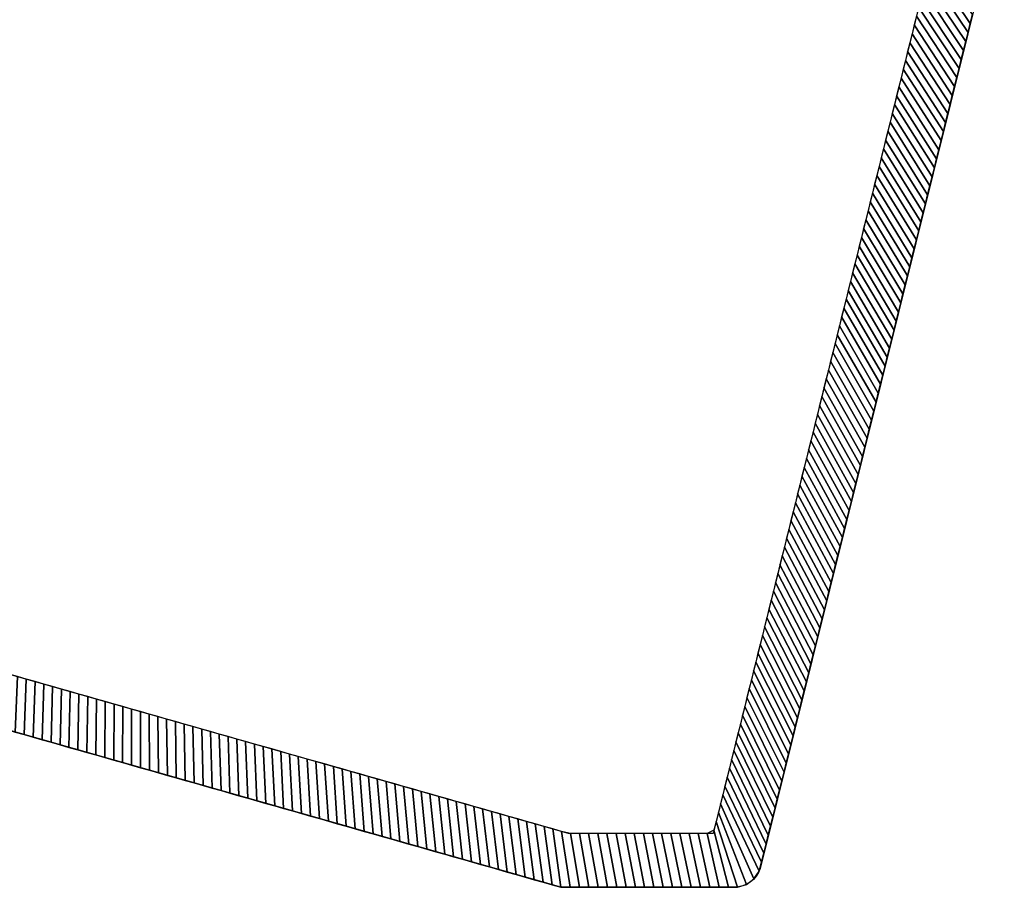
# Model space of a CAD drawing. Extents: x -10.1 to 12.5, y -12 to 12.1.
# Tile 5 of 12: x 8.2 to 12.5, y -12 to -8.2. Entities that reach past the tile are written whole.
import ezdxf

# ---------------------------------------------------------------- set-up
doc = ezdxf.new("R2010")
doc.units = 0
doc.header["$MEASUREMENT"] = 0
doc.layers.get('0').update_dxf_attribs({"linetype": 'CONTINUOUS'})

msp = doc.modelspace()

# ---------------------------------------------------------------- linework, layer by layer
for points, elevation in [([(-10.1297, -5.9068), (-10.1297, 6.0788, -0.376322), (-9.9241, 6.3133), (10.531, 12.1372), (11.2894, 12.1372, -0.32213), (11.4015, 12.0566), (12.4626, 7.79, -0.164351), (12.4624, 7.7142, 0.129248), (12.4625, -7.5414, -0.162918), (12.4626, -7.6172), (11.4021, -11.8829, -0.326191), (11.2894, -11.9652), (10.531, -11.9652), (-9.9241, -6.142, -0.376322), (-10.1297, -5.9076)], -13.2806), ([(-10.1297, -5.9068), (-10.1297, 6.0788, -0.376322), (-9.9241, 6.3133), (10.531, 12.1372), (11.2894, 12.1372, -0.32213), (11.4015, 12.0566), (12.4626, 7.79, -0.164351), (12.4624, 7.7142, 0.129248), (12.4625, -7.5414, -0.162918), (12.4626, -7.6172), (11.4021, -11.8829, -0.326191), (11.2894, -11.9652), (10.531, -11.9652), (-9.9241, -6.142, -0.376322), (-10.1297, -5.9076)], -13.2806), ([(-9.8935, -5.9068), (-9.8935, 6.0788, -0.376322), (-9.8933, 6.0791, 0.036591), (-9.8594, 6.0861), (10.564, 11.901), (11.1968, 11.901), (12.2284, 7.7529, 0.128876), (12.2284, -7.58), (11.1969, -11.729), (10.564, -11.729), (-9.8595, -5.9148, 0.036582), (-9.8933, -5.9078, -0.376322), (-9.8935, -5.9076)], -13.5168)]:
    msp.add_lwpolyline(points, format="xyb", dxfattribs=dict(elevation=elevation))
at = {"extrusion": (0, 0, -1)}
for points, elevation in [([(10.1297, -5.9068), (10.1297, 6.0788, 0.376322), (9.9241, 6.3133), (-10.531, 12.1372), (-11.2894, 12.1372, 0.32213), (-11.4015, 12.0566), (-12.4626, 7.79, 0.164351), (-12.4624, 7.7142, -0.129248), (-12.4625, -7.5414, 0.162918), (-12.4626, -7.6172), (-11.4021, -11.8829, 0.326191), (-11.2894, -11.9652), (-10.531, -11.9652), (9.9241, -6.142, 0.376322), (10.1297, -5.9076)], -11.4438), ([(9.8935, -5.9068), (9.8935, 6.0788, 0.376322), (9.8933, 6.0791, -0.036591), (9.8594, 6.0861), (-10.564, 11.901), (-11.1968, 11.901), (-12.2284, 7.7529, -0.128876), (-12.2284, -7.58), (-11.1969, -11.729), (-10.564, -11.729), (9.8595, -5.9148, -0.036582), (9.8933, -5.9078, 0.376322), (9.8935, -5.9076)], -11.68)]:
    msp.add_lwpolyline(points, format="xyb", dxfattribs=dict(at, elevation=elevation))

# ---------------------------------------------------------------- meshes
mesh = msp.add_polymesh((2, 9))
for k, corner in enumerate([(12.1539, -7.8798, -13.5168), (12.1443, -7.9185, -13.5168), (12.1346, -7.9573, -13.5168), (12.125, -7.996, -13.5168), (12.1154, -8.0348, -13.5168), (12.1057, -8.0735, -13.5168), (12.0961, -8.1123, -13.5168), (12.0865, -8.151, -13.5168), (12.0768, -8.1897, -13.5168), (12.3318, -8.1432, -13.2806), (12.322, -8.1827, -13.2806), (12.3122, -8.2222, -13.2806), (12.3023, -8.2617, -13.2806), (12.2925, -8.3012, -13.2806), (12.2827, -8.3407, -13.2806), (12.2729, -8.3802, -13.2806), (12.2631, -8.4197, -13.2806), (12.2532, -8.4591, -13.2806)]):
    mesh.set_mesh_vertex(divmod(k, 9), corner)
mesh = msp.add_polymesh((2, 9))
for k, corner in enumerate([(12.1539, -7.8798, 11.68), (12.1443, -7.9185, 11.68), (12.1346, -7.9573, 11.68), (12.125, -7.996, 11.68), (12.1154, -8.0348, 11.68), (12.1057, -8.0735, 11.68), (12.0961, -8.1123, 11.68), (12.0865, -8.151, 11.68), (12.0768, -8.1897, 11.68), (12.3318, -8.1432, 11.4438), (12.322, -8.1827, 11.4438), (12.3122, -8.2222, 11.4438), (12.3023, -8.2617, 11.4438), (12.2925, -8.3012, 11.4438), (12.2827, -8.3407, 11.4438), (12.2729, -8.3802, 11.4438), (12.2631, -8.4197, 11.4438), (12.2532, -8.4591, 11.4438)]):
    mesh.set_mesh_vertex(divmod(k, 9), corner)
mesh = msp.add_polymesh((2, 9))
for k, corner in enumerate([(12.0768, -8.1897, -13.5168), (12.0672, -8.2285, -13.5168), (12.0576, -8.2672, -13.5168), (12.0479, -8.306, -13.5168), (12.0383, -8.3447, -13.5168), (12.0287, -8.3835, -13.5168), (12.019, -8.4222, -13.5168), (12.0094, -8.4609, -13.5168), (11.9998, -8.4997, -13.5168), (12.2532, -8.4591, -13.2806), (12.2434, -8.4986, -13.2806), (12.2336, -8.5381, -13.2806), (12.2238, -8.5776, -13.2806), (12.214, -8.6171, -13.2806), (12.2042, -8.6566, -13.2806), (12.1943, -8.6961, -13.2806), (12.1845, -8.7356, -13.2806), (12.1747, -8.7751, -13.2806)]):
    mesh.set_mesh_vertex(divmod(k, 9), corner)
mesh = msp.add_polymesh((2, 9))
for k, corner in enumerate([(12.0768, -8.1897, 11.68), (12.0672, -8.2285, 11.68), (12.0576, -8.2672, 11.68), (12.0479, -8.306, 11.68), (12.0383, -8.3447, 11.68), (12.0287, -8.3835, 11.68), (12.019, -8.4222, 11.68), (12.0094, -8.4609, 11.68), (11.9998, -8.4997, 11.68), (12.2532, -8.4591, 11.4438), (12.2434, -8.4986, 11.4438), (12.2336, -8.5381, 11.4438), (12.2238, -8.5776, 11.4438), (12.214, -8.6171, 11.4438), (12.2042, -8.6566, 11.4438), (12.1943, -8.6961, 11.4438), (12.1845, -8.7356, 11.4438), (12.1747, -8.7751, 11.4438)]):
    mesh.set_mesh_vertex(divmod(k, 9), corner)
mesh = msp.add_polymesh((2, 9))
for k, corner in enumerate([(11.9998, -8.4997, -13.5168), (11.9901, -8.5384, -13.5168), (11.9805, -8.5772, -13.5168), (11.9709, -8.6159, -13.5168), (11.9613, -8.6547, -13.5168), (11.9516, -8.6934, -13.5168), (11.942, -8.7321, -13.5168), (11.9324, -8.7709, -13.5168), (11.9227, -8.8096, -13.5168), (12.1747, -8.7751, -13.2806), (12.1649, -8.8146, -13.2806), (12.1551, -8.8541, -13.2806), (12.1452, -8.8936, -13.2806), (12.1354, -8.933, -13.2806), (12.1256, -8.9725, -13.2806), (12.1158, -9.012, -13.2806), (12.106, -9.0515, -13.2806), (12.0962, -9.091, -13.2806)]):
    mesh.set_mesh_vertex(divmod(k, 9), corner)
mesh = msp.add_polymesh((2, 9))
for k, corner in enumerate([(11.9998, -8.4997, 11.68), (11.9901, -8.5384, 11.68), (11.9805, -8.5772, 11.68), (11.9709, -8.6159, 11.68), (11.9613, -8.6547, 11.68), (11.9516, -8.6934, 11.68), (11.942, -8.7321, 11.68), (11.9324, -8.7709, 11.68), (11.9227, -8.8096, 11.68), (12.1747, -8.7751, 11.4438), (12.1649, -8.8146, 11.4438), (12.1551, -8.8541, 11.4438), (12.1452, -8.8936, 11.4438), (12.1354, -8.933, 11.4438), (12.1256, -8.9725, 11.4438), (12.1158, -9.012, 11.4438), (12.106, -9.0515, 11.4438), (12.0962, -9.091, 11.4438)]):
    mesh.set_mesh_vertex(divmod(k, 9), corner)
mesh = msp.add_polymesh((2, 9))
for k, corner in enumerate([(11.9227, -8.8096, -13.5168), (11.9131, -8.8484, -13.5168), (11.9035, -8.8871, -13.5168), (11.8938, -8.9258, -13.5168), (11.8842, -8.9646, -13.5168), (11.8746, -9.0033, -13.5168), (11.8649, -9.0421, -13.5168), (11.8553, -9.0808, -13.5168), (11.8457, -9.1196, -13.5168), (12.0962, -9.091, -13.2806), (12.0863, -9.1305, -13.2806), (12.0765, -9.17, -13.2806), (12.0667, -9.2095, -13.2806), (12.0569, -9.249, -13.2806), (12.0471, -9.2885, -13.2806), (12.0372, -9.328, -13.2806), (12.0274, -9.3675, -13.2806), (12.0176, -9.4069, -13.2806)]):
    mesh.set_mesh_vertex(divmod(k, 9), corner)
mesh = msp.add_polymesh((2, 9))
for k, corner in enumerate([(11.9227, -8.8096, 11.68), (11.9131, -8.8484, 11.68), (11.9035, -8.8871, 11.68), (11.8938, -8.9258, 11.68), (11.8842, -8.9646, 11.68), (11.8746, -9.0033, 11.68), (11.8649, -9.0421, 11.68), (11.8553, -9.0808, 11.68), (11.8457, -9.1196, 11.68), (12.0962, -9.091, 11.4438), (12.0863, -9.1305, 11.4438), (12.0765, -9.17, 11.4438), (12.0667, -9.2095, 11.4438), (12.0569, -9.249, 11.4438), (12.0471, -9.2885, 11.4438), (12.0372, -9.328, 11.4438), (12.0274, -9.3675, 11.4438), (12.0176, -9.4069, 11.4438)]):
    mesh.set_mesh_vertex(divmod(k, 9), corner)
mesh = msp.add_polymesh((2, 9))
for k, corner in enumerate([(11.8457, -9.1196, -13.5168), (11.836, -9.1583, -13.5168), (11.8264, -9.197, -13.5168), (11.8168, -9.2358, -13.5168), (11.8071, -9.2745, -13.5168), (11.7975, -9.3133, -13.5168), (11.7879, -9.352, -13.5168), (11.7782, -9.3908, -13.5168), (11.7686, -9.4295, -13.5168), (12.0176, -9.4069, -13.2806), (12.0078, -9.4464, -13.2806), (11.998, -9.4859, -13.2806), (11.9882, -9.5254, -13.2806), (11.9783, -9.5649, -13.2806), (11.9685, -9.6044, -13.2806), (11.9587, -9.6439, -13.2806), (11.9489, -9.6834, -13.2806), (11.9391, -9.7229, -13.2806)]):
    mesh.set_mesh_vertex(divmod(k, 9), corner)
mesh = msp.add_polymesh((2, 9))
for k, corner in enumerate([(11.8457, -9.1196, 11.68), (11.836, -9.1583, 11.68), (11.8264, -9.197, 11.68), (11.8168, -9.2358, 11.68), (11.8071, -9.2745, 11.68), (11.7975, -9.3133, 11.68), (11.7879, -9.352, 11.68), (11.7782, -9.3908, 11.68), (11.7686, -9.4295, 11.68), (12.0176, -9.4069, 11.4438), (12.0078, -9.4464, 11.4438), (11.998, -9.4859, 11.4438), (11.9882, -9.5254, 11.4438), (11.9783, -9.5649, 11.4438), (11.9685, -9.6044, 11.4438), (11.9587, -9.6439, 11.4438), (11.9489, -9.6834, 11.4438), (11.9391, -9.7229, 11.4438)]):
    mesh.set_mesh_vertex(divmod(k, 9), corner)
mesh = msp.add_polymesh((2, 9))
for k, corner in enumerate([(11.7686, -9.4295, -13.5168), (11.759, -9.4682, -13.5168), (11.7494, -9.507, -13.5168), (11.7397, -9.5457, -13.5168), (11.7301, -9.5845, -13.5168), (11.7205, -9.6232, -13.5168), (11.7108, -9.6619, -13.5168), (11.7012, -9.7007, -13.5168), (11.6916, -9.7394, -13.5168), (11.9391, -9.7229, -13.2806), (11.9292, -9.7624, -13.2806), (11.9194, -9.8019, -13.2806), (11.9096, -9.8414, -13.2806), (11.8998, -9.8808, -13.2806), (11.89, -9.9203, -13.2806), (11.8802, -9.9598, -13.2806), (11.8703, -9.9993, -13.2806), (11.8605, -10.0388, -13.2806)]):
    mesh.set_mesh_vertex(divmod(k, 9), corner)
mesh = msp.add_polymesh((2, 9))
for k, corner in enumerate([(11.7686, -9.4295, 11.68), (11.759, -9.4682, 11.68), (11.7494, -9.507, 11.68), (11.7397, -9.5457, 11.68), (11.7301, -9.5845, 11.68), (11.7205, -9.6232, 11.68), (11.7108, -9.6619, 11.68), (11.7012, -9.7007, 11.68), (11.6916, -9.7394, 11.68), (11.9391, -9.7229, 11.4438), (11.9292, -9.7624, 11.4438), (11.9194, -9.8019, 11.4438), (11.9096, -9.8414, 11.4438), (11.8998, -9.8808, 11.4438), (11.89, -9.9203, 11.4438), (11.8802, -9.9598, 11.4438), (11.8703, -9.9993, 11.4438), (11.8605, -10.0388, 11.4438)]):
    mesh.set_mesh_vertex(divmod(k, 9), corner)
mesh = msp.add_polymesh((2, 9))
for k, corner in enumerate([(11.6916, -9.7394, -13.5168), (11.6819, -9.7782, -13.5168), (11.6723, -9.8169, -13.5168), (11.6627, -9.8557, -13.5168), (11.653, -9.8944, -13.5168), (11.6434, -9.9331, -13.5168), (11.6338, -9.9719, -13.5168), (11.6241, -10.0106, -13.5168), (11.6145, -10.0494, -13.5168), (11.8605, -10.0388, -13.2806), (11.8507, -10.0783, -13.2806), (11.8409, -10.1178, -13.2806), (11.8311, -10.1573, -13.2806), (11.8213, -10.1968, -13.2806), (11.8114, -10.2363, -13.2806), (11.8016, -10.2758, -13.2806), (11.7918, -10.3152, -13.2806), (11.782, -10.3547, -13.2806)]):
    mesh.set_mesh_vertex(divmod(k, 9), corner)
mesh = msp.add_polymesh((2, 9))
for k, corner in enumerate([(11.6916, -9.7394, 11.68), (11.6819, -9.7782, 11.68), (11.6723, -9.8169, 11.68), (11.6627, -9.8557, 11.68), (11.653, -9.8944, 11.68), (11.6434, -9.9331, 11.68), (11.6338, -9.9719, 11.68), (11.6241, -10.0106, 11.68), (11.6145, -10.0494, 11.68), (11.8605, -10.0388, 11.4438), (11.8507, -10.0783, 11.4438), (11.8409, -10.1178, 11.4438), (11.8311, -10.1573, 11.4438), (11.8213, -10.1968, 11.4438), (11.8114, -10.2363, 11.4438), (11.8016, -10.2758, 11.4438), (11.7918, -10.3152, 11.4438), (11.782, -10.3547, 11.4438)]):
    mesh.set_mesh_vertex(divmod(k, 9), corner)
mesh = msp.add_polymesh((2, 9))
for k, corner in enumerate([(11.6145, -10.0494, -13.5168), (11.6049, -10.0881, -13.5168), (11.5952, -10.1269, -13.5168), (11.5856, -10.1656, -13.5168), (11.576, -10.2043, -13.5168), (11.5663, -10.2431, -13.5168), (11.5567, -10.2818, -13.5168), (11.5471, -10.3206, -13.5168), (11.5375, -10.3593, -13.5168), (11.782, -10.3547, -13.2806), (11.7722, -10.3942, -13.2806), (11.7623, -10.4337, -13.2806), (11.7525, -10.4732, -13.2806), (11.7427, -10.5127, -13.2806), (11.7329, -10.5522, -13.2806), (11.7231, -10.5917, -13.2806), (11.7133, -10.6312, -13.2806), (11.7034, -10.6707, -13.2806)]):
    mesh.set_mesh_vertex(divmod(k, 9), corner)
mesh = msp.add_polymesh((2, 9))
for k, corner in enumerate([(11.6145, -10.0494, 11.68), (11.6049, -10.0881, 11.68), (11.5952, -10.1269, 11.68), (11.5856, -10.1656, 11.68), (11.576, -10.2043, 11.68), (11.5663, -10.2431, 11.68), (11.5567, -10.2818, 11.68), (11.5471, -10.3206, 11.68), (11.5375, -10.3593, 11.68), (11.782, -10.3547, 11.4438), (11.7722, -10.3942, 11.4438), (11.7623, -10.4337, 11.4438), (11.7525, -10.4732, 11.4438), (11.7427, -10.5127, 11.4438), (11.7329, -10.5522, 11.4438), (11.7231, -10.5917, 11.4438), (11.7133, -10.6312, 11.4438), (11.7034, -10.6707, 11.4438)]):
    mesh.set_mesh_vertex(divmod(k, 9), corner)
mesh = msp.add_polymesh((2, 9))
for k, corner in enumerate([(11.5375, -10.3593, -13.5168), (11.5278, -10.3981, -13.5168), (11.5182, -10.4368, -13.5168), (11.5086, -10.4755, -13.5168), (11.4989, -10.5143, -13.5168), (11.4893, -10.553, -13.5168), (11.4797, -10.5918, -13.5168), (11.47, -10.6305, -13.5168), (11.4604, -10.6692, -13.5168), (11.7034, -10.6707, -13.2806), (11.6936, -10.7102, -13.2806), (11.6838, -10.7497, -13.2806), (11.674, -10.7891, -13.2806), (11.6642, -10.8286, -13.2806), (11.6543, -10.8681, -13.2806), (11.6445, -10.9076, -13.2806), (11.6347, -10.9471, -13.2806), (11.6249, -10.9866, -13.2806)]):
    mesh.set_mesh_vertex(divmod(k, 9), corner)
mesh = msp.add_polymesh((2, 9))
for k, corner in enumerate([(11.5375, -10.3593, 11.68), (11.5278, -10.3981, 11.68), (11.5182, -10.4368, 11.68), (11.5086, -10.4755, 11.68), (11.4989, -10.5143, 11.68), (11.4893, -10.553, 11.68), (11.4797, -10.5918, 11.68), (11.47, -10.6305, 11.68), (11.4604, -10.6692, 11.68), (11.7034, -10.6707, 11.4438), (11.6936, -10.7102, 11.4438), (11.6838, -10.7497, 11.4438), (11.674, -10.7891, 11.4438), (11.6642, -10.8286, 11.4438), (11.6543, -10.8681, 11.4438), (11.6445, -10.9076, 11.4438), (11.6347, -10.9471, 11.4438), (11.6249, -10.9866, 11.4438)]):
    mesh.set_mesh_vertex(divmod(k, 9), corner)
mesh = msp.add_polymesh((2, 9))
for k, corner in enumerate([(11.4604, -10.6692, -13.5168), (11.4508, -10.708, -13.5168), (11.4411, -10.7467, -13.5168), (11.4315, -10.7855, -13.5168), (11.4219, -10.8242, -13.5168), (11.4122, -10.863, -13.5168), (11.4026, -10.9017, -13.5168), (11.393, -10.9404, -13.5168), (11.3833, -10.9792, -13.5168), (11.6249, -10.9866, -13.2806), (11.6151, -11.0261, -13.2806), (11.6053, -11.0656, -13.2806), (11.5954, -11.1051, -13.2806), (11.5856, -11.1446, -13.2806), (11.5758, -11.1841, -13.2806), (11.566, -11.2236, -13.2806), (11.5562, -11.263, -13.2806), (11.5463, -11.3025, -13.2806)]):
    mesh.set_mesh_vertex(divmod(k, 9), corner)
mesh = msp.add_polymesh((2, 9))
for k, corner in enumerate([(11.4604, -10.6692, 11.68), (11.4508, -10.708, 11.68), (11.4411, -10.7467, 11.68), (11.4315, -10.7855, 11.68), (11.4219, -10.8242, 11.68), (11.4122, -10.863, 11.68), (11.4026, -10.9017, 11.68), (11.393, -10.9404, 11.68), (11.3833, -10.9792, 11.68), (11.6249, -10.9866, 11.4438), (11.6151, -11.0261, 11.4438), (11.6053, -11.0656, 11.4438), (11.5954, -11.1051, 11.4438), (11.5856, -11.1446, 11.4438), (11.5758, -11.1841, 11.4438), (11.566, -11.2236, 11.4438), (11.5562, -11.263, 11.4438), (11.5463, -11.3025, 11.4438)]):
    mesh.set_mesh_vertex(divmod(k, 9), corner)
mesh = msp.add_polymesh((2, 9))
for k, corner in enumerate([(8.2298, -11.0645, -13.5168), (8.1914, -11.0536, -13.5168), (8.153, -11.0426, -13.5168), (8.1146, -11.0317, -13.5168), (8.0763, -11.0208, -13.5168), (8.0379, -11.0099, -13.5168), (7.9995, -10.9989, -13.5168), (7.9611, -10.988, -13.5168), (7.9227, -10.9771, -13.5168), (8.2218, -11.3078, -13.2806), (8.1827, -11.2967, -13.2806), (8.1435, -11.2855, -13.2806), (8.1044, -11.2744, -13.2806), (8.0652, -11.2632, -13.2806), (8.0261, -11.2521, -13.2806), (7.987, -11.241, -13.2806), (7.9478, -11.2298, -13.2806), (7.9087, -11.2187, -13.2806)]):
    mesh.set_mesh_vertex(divmod(k, 9), corner)
mesh = msp.add_polymesh((2, 9))
for k, corner in enumerate([(8.2298, -11.0645, 11.68), (8.1914, -11.0536, 11.68), (8.153, -11.0426, 11.68), (8.1146, -11.0317, 11.68), (8.0763, -11.0208, 11.68), (8.0379, -11.0099, 11.68), (7.9995, -10.9989, 11.68), (7.9611, -10.988, 11.68), (7.9227, -10.9771, 11.68), (8.2218, -11.3078, 11.4438), (8.1827, -11.2967, 11.4438), (8.1435, -11.2855, 11.4438), (8.1044, -11.2744, 11.4438), (8.0652, -11.2632, 11.4438), (8.0261, -11.2521, 11.4438), (7.987, -11.241, 11.4438), (7.9478, -11.2298, 11.4438), (7.9087, -11.2187, 11.4438)]):
    mesh.set_mesh_vertex(divmod(k, 9), corner)
mesh = msp.add_polymesh((2, 9))
for k, corner in enumerate([(11.3833, -10.9792, -13.5168), (11.3737, -11.0179, -13.5168), (11.3641, -11.0567, -13.5168), (11.3544, -11.0954, -13.5168), (11.3448, -11.1342, -13.5168), (11.3352, -11.1729, -13.5168), (11.3256, -11.2116, -13.5168), (11.3159, -11.2504, -13.5168), (11.3063, -11.2891, -13.5168), (11.5463, -11.3025, -13.2806), (11.5365, -11.342, -13.2806), (11.5267, -11.3815, -13.2806), (11.5169, -11.421, -13.2806), (11.5071, -11.4605, -13.2806), (11.4973, -11.5, -13.2806), (11.4874, -11.5395, -13.2806), (11.4776, -11.579, -13.2806), (11.4678, -11.6185, -13.2806)]):
    mesh.set_mesh_vertex(divmod(k, 9), corner)
mesh = msp.add_polymesh((2, 9))
for k, corner in enumerate([(11.3833, -10.9792, 11.68), (11.3737, -11.0179, 11.68), (11.3641, -11.0567, 11.68), (11.3544, -11.0954, 11.68), (11.3448, -11.1342, 11.68), (11.3352, -11.1729, 11.68), (11.3256, -11.2116, 11.68), (11.3159, -11.2504, 11.68), (11.3063, -11.2891, 11.68), (11.5463, -11.3025, 11.4438), (11.5365, -11.342, 11.4438), (11.5267, -11.3815, 11.4438), (11.5169, -11.421, 11.4438), (11.5071, -11.4605, 11.4438), (11.4973, -11.5, 11.4438), (11.4874, -11.5395, 11.4438), (11.4776, -11.579, 11.4438), (11.4678, -11.6185, 11.4438)]):
    mesh.set_mesh_vertex(divmod(k, 9), corner)
mesh = msp.add_polymesh((2, 9))
for k, corner in enumerate([(8.537, -11.1519, -13.5168), (8.4986, -11.141, -13.5168), (8.4602, -11.1301, -13.5168), (8.4218, -11.1192, -13.5168), (8.3834, -11.1082, -13.5168), (8.345, -11.0973, -13.5168), (8.3066, -11.0864, -13.5168), (8.2682, -11.0754, -13.5168), (8.2298, -11.0645, -13.5168), (8.5349, -11.3969, -13.2806), (8.4958, -11.3858, -13.2806), (8.4566, -11.3747, -13.2806), (8.4175, -11.3635, -13.2806), (8.3784, -11.3524, -13.2806), (8.3392, -11.3412, -13.2806), (8.3001, -11.3301, -13.2806), (8.2609, -11.3189, -13.2806), (8.2218, -11.3078, -13.2806)]):
    mesh.set_mesh_vertex(divmod(k, 9), corner)
mesh = msp.add_polymesh((2, 9))
for k, corner in enumerate([(8.537, -11.1519, 11.68), (8.4986, -11.141, 11.68), (8.4602, -11.1301, 11.68), (8.4218, -11.1192, 11.68), (8.3834, -11.1082, 11.68), (8.345, -11.0973, 11.68), (8.3066, -11.0864, 11.68), (8.2682, -11.0754, 11.68), (8.2298, -11.0645, 11.68), (8.5349, -11.3969, 11.4438), (8.4958, -11.3858, 11.4438), (8.4566, -11.3747, 11.4438), (8.4175, -11.3635, 11.4438), (8.3784, -11.3524, 11.4438), (8.3392, -11.3412, 11.4438), (8.3001, -11.3301, 11.4438), (8.2609, -11.3189, 11.4438), (8.2218, -11.3078, 11.4438)]):
    mesh.set_mesh_vertex(divmod(k, 9), corner)
mesh = msp.add_polymesh((2, 9))
for k, corner in enumerate([(8.8442, -11.2394, -13.5168), (8.8058, -11.2285, -13.5168), (8.7674, -11.2175, -13.5168), (8.729, -11.2066, -13.5168), (8.6906, -11.1957, -13.5168), (8.6522, -11.1847, -13.5168), (8.6138, -11.1738, -13.5168), (8.5754, -11.1629, -13.5168), (8.537, -11.1519, -13.5168), (8.848, -11.4861, -13.2806), (8.8089, -11.4749, -13.2806), (8.7697, -11.4638, -13.2806), (8.7306, -11.4526, -13.2806), (8.6915, -11.4415, -13.2806), (8.6523, -11.4304, -13.2806), (8.6132, -11.4192, -13.2806), (8.5741, -11.4081, -13.2806), (8.5349, -11.3969, -13.2806)]):
    mesh.set_mesh_vertex(divmod(k, 9), corner)
mesh = msp.add_polymesh((2, 9))
for k, corner in enumerate([(8.8442, -11.2394, 11.68), (8.8058, -11.2285, 11.68), (8.7674, -11.2175, 11.68), (8.729, -11.2066, 11.68), (8.6906, -11.1957, 11.68), (8.6522, -11.1847, 11.68), (8.6138, -11.1738, 11.68), (8.5754, -11.1629, 11.68), (8.537, -11.1519, 11.68), (8.848, -11.4861, 11.4438), (8.8089, -11.4749, 11.4438), (8.7697, -11.4638, 11.4438), (8.7306, -11.4526, 11.4438), (8.6915, -11.4415, 11.4438), (8.6523, -11.4304, 11.4438), (8.6132, -11.4192, 11.4438), (8.5741, -11.4081, 11.4438), (8.5349, -11.3969, 11.4438)]):
    mesh.set_mesh_vertex(divmod(k, 9), corner)
mesh = msp.add_polymesh((2, 9))
for k, corner in enumerate([(9.1513, -11.3268, -13.5168), (9.1129, -11.3159, -13.5168), (9.0746, -11.305, -13.5168), (9.0362, -11.294, -13.5168), (8.9978, -11.2831, -13.5168), (8.9594, -11.2722, -13.5168), (8.921, -11.2613, -13.5168), (8.8826, -11.2503, -13.5168), (8.8442, -11.2394, -13.5168), (9.1611, -11.5752, -13.2806), (9.122, -11.5641, -13.2806), (9.0829, -11.5529, -13.2806), (9.0437, -11.5418, -13.2806), (9.0046, -11.5306, -13.2806), (8.9654, -11.5195, -13.2806), (8.9263, -11.5084, -13.2806), (8.8872, -11.4972, -13.2806), (8.848, -11.4861, -13.2806)]):
    mesh.set_mesh_vertex(divmod(k, 9), corner)
mesh = msp.add_polymesh((2, 9))
for k, corner in enumerate([(9.1513, -11.3268, 11.68), (9.1129, -11.3159, 11.68), (9.0746, -11.305, 11.68), (9.0362, -11.294, 11.68), (8.9978, -11.2831, 11.68), (8.9594, -11.2722, 11.68), (8.921, -11.2613, 11.68), (8.8826, -11.2503, 11.68), (8.8442, -11.2394, 11.68), (9.1611, -11.5752, 11.4438), (9.122, -11.5641, 11.4438), (9.0829, -11.5529, 11.4438), (9.0437, -11.5418, 11.4438), (9.0046, -11.5306, 11.4438), (8.9654, -11.5195, 11.4438), (8.9263, -11.5084, 11.4438), (8.8872, -11.4972, 11.4438), (8.848, -11.4861, 11.4438)]):
    mesh.set_mesh_vertex(divmod(k, 9), corner)
mesh = msp.add_polymesh((2, 9))
for k, corner in enumerate([(9.4585, -11.4143, -13.5168), (9.4201, -11.4034, -13.5168), (9.3817, -11.3924, -13.5168), (9.3433, -11.3815, -13.5168), (9.3049, -11.3706, -13.5168), (9.2665, -11.3596, -13.5168), (9.2281, -11.3487, -13.5168), (9.1897, -11.3378, -13.5168), (9.1513, -11.3268, -13.5168), (9.4742, -11.6643, -13.2806), (9.4351, -11.6532, -13.2806), (9.396, -11.6421, -13.2806), (9.3568, -11.6309, -13.2806), (9.3177, -11.6198, -13.2806), (9.2785, -11.6086, -13.2806), (9.2394, -11.5975, -13.2806), (9.2003, -11.5864, -13.2806), (9.1611, -11.5752, -13.2806)]):
    mesh.set_mesh_vertex(divmod(k, 9), corner)
mesh = msp.add_polymesh((2, 9))
for k, corner in enumerate([(9.4585, -11.4143, 11.68), (9.4201, -11.4034, 11.68), (9.3817, -11.3924, 11.68), (9.3433, -11.3815, 11.68), (9.3049, -11.3706, 11.68), (9.2665, -11.3596, 11.68), (9.2281, -11.3487, 11.68), (9.1897, -11.3378, 11.68), (9.1513, -11.3268, 11.68), (9.4742, -11.6643, 11.4438), (9.4351, -11.6532, 11.4438), (9.396, -11.6421, 11.4438), (9.3568, -11.6309, 11.4438), (9.3177, -11.6198, 11.4438), (9.2785, -11.6086, 11.4438), (9.2394, -11.5975, 11.4438), (9.2003, -11.5864, 11.4438), (9.1611, -11.5752, 11.4438)]):
    mesh.set_mesh_vertex(divmod(k, 9), corner)
mesh = msp.add_polymesh((2, 9))
for k, corner in enumerate([(11.3063, -11.2891, -13.5168), (11.2967, -11.3279, -13.5168), (11.287, -11.3666, -13.5168), (11.2774, -11.4054, -13.5168), (11.2678, -11.4441, -13.5168), (11.2581, -11.4828, -13.5168), (11.2485, -11.5216, -13.5168), (11.2389, -11.5603, -13.5168), (11.2292, -11.5991, -13.5168), (11.4678, -11.6185, -13.2806), (11.458, -11.658, -13.2806), (11.4482, -11.6974, -13.2806), (11.4383, -11.7369, -13.2806), (11.4285, -11.7764, -13.2806), (11.4187, -11.8159, -13.2806), (11.4089, -11.8554, -13.2806), (11.3977, -11.8945, -13.2806), (11.3753, -11.9282, -13.2806)]):
    mesh.set_mesh_vertex(divmod(k, 9), corner)
mesh = msp.add_polymesh((2, 9))
for k, corner in enumerate([(11.3063, -11.2891, 11.68), (11.2967, -11.3279, 11.68), (11.287, -11.3666, 11.68), (11.2774, -11.4054, 11.68), (11.2678, -11.4441, 11.68), (11.2581, -11.4828, 11.68), (11.2485, -11.5216, 11.68), (11.2389, -11.5603, 11.68), (11.2292, -11.5991, 11.68), (11.4678, -11.6185, 11.4438), (11.458, -11.658, 11.4438), (11.4482, -11.6974, 11.4438), (11.4383, -11.7369, 11.4438), (11.4285, -11.7764, 11.4438), (11.4187, -11.8159, 11.4438), (11.4089, -11.8554, 11.4438), (11.3977, -11.8945, 11.4438), (11.3753, -11.9282, 11.4438)]):
    mesh.set_mesh_vertex(divmod(k, 9), corner)
mesh = msp.add_polymesh((2, 9))
for k, corner in enumerate([(9.7657, -11.5017, -13.5168), (9.7273, -11.4908, -13.5168), (9.6889, -11.4799, -13.5168), (9.6505, -11.4689, -13.5168), (9.6121, -11.458, -13.5168), (9.5737, -11.4471, -13.5168), (9.5353, -11.4361, -13.5168), (9.4969, -11.4252, -13.5168), (9.4585, -11.4143, -13.5168), (9.7873, -11.7535, -13.2806), (9.7482, -11.7423, -13.2806), (9.7091, -11.7312, -13.2806), (9.6699, -11.7201, -13.2806), (9.6308, -11.7089, -13.2806), (9.5917, -11.6978, -13.2806), (9.5525, -11.6866, -13.2806), (9.5134, -11.6755, -13.2806), (9.4742, -11.6643, -13.2806)]):
    mesh.set_mesh_vertex(divmod(k, 9), corner)
mesh = msp.add_polymesh((2, 9))
for k, corner in enumerate([(9.7657, -11.5017, 11.68), (9.7273, -11.4908, 11.68), (9.6889, -11.4799, 11.68), (9.6505, -11.4689, 11.68), (9.6121, -11.458, 11.68), (9.5737, -11.4471, 11.68), (9.5353, -11.4361, 11.68), (9.4969, -11.4252, 11.68), (9.4585, -11.4143, 11.68), (9.7873, -11.7535, 11.4438), (9.7482, -11.7423, 11.4438), (9.7091, -11.7312, 11.4438), (9.6699, -11.7201, 11.4438), (9.6308, -11.7089, 11.4438), (9.5917, -11.6978, 11.4438), (9.5525, -11.6866, 11.4438), (9.5134, -11.6755, 11.4438), (9.4742, -11.6643, 11.4438)]):
    mesh.set_mesh_vertex(divmod(k, 9), corner)
mesh = msp.add_polymesh((2, 9))
for k, corner in enumerate([(10.0728, -11.5892, -13.5168), (10.0345, -11.5782, -13.5168), (9.9961, -11.5673, -13.5168), (9.9577, -11.5564, -13.5168), (9.9193, -11.5454, -13.5168), (9.8809, -11.5345, -13.5168), (9.8425, -11.5236, -13.5168), (9.8041, -11.5127, -13.5168), (9.7657, -11.5017, -13.5168), (10.1005, -11.8426, -13.2806), (10.0613, -11.8315, -13.2806), (10.0222, -11.8203, -13.2806), (9.983, -11.8092, -13.2806), (9.9439, -11.798, -13.2806), (9.9048, -11.7869, -13.2806), (9.8656, -11.7758, -13.2806), (9.8265, -11.7646, -13.2806), (9.7873, -11.7535, -13.2806)]):
    mesh.set_mesh_vertex(divmod(k, 9), corner)
mesh = msp.add_polymesh((2, 9))
for k, corner in enumerate([(10.0728, -11.5892, 11.68), (10.0345, -11.5782, 11.68), (9.9961, -11.5673, 11.68), (9.9577, -11.5564, 11.68), (9.9193, -11.5454, 11.68), (9.8809, -11.5345, 11.68), (9.8425, -11.5236, 11.68), (9.8041, -11.5127, 11.68), (9.7657, -11.5017, 11.68), (10.1005, -11.8426, 11.4438), (10.0613, -11.8315, 11.4438), (10.0222, -11.8203, 11.4438), (9.983, -11.8092, 11.4438), (9.9439, -11.798, 11.4438), (9.9048, -11.7869, 11.4438), (9.8656, -11.7758, 11.4438), (9.8265, -11.7646, 11.4438), (9.7873, -11.7535, 11.4438)]):
    mesh.set_mesh_vertex(divmod(k, 9), corner)
mesh = msp.add_polymesh((2, 9))
for k, corner in enumerate([(10.38, -11.6766, -13.5168), (10.3416, -11.6657, -13.5168), (10.3032, -11.6548, -13.5168), (10.2648, -11.6438, -13.5168), (10.2264, -11.6329, -13.5168), (10.188, -11.622, -13.5168), (10.1496, -11.611, -13.5168), (10.1112, -11.6001, -13.5168), (10.0728, -11.5892, -13.5168), (10.4136, -11.9318, -13.2806), (10.3744, -11.9206, -13.2806), (10.3353, -11.9095, -13.2806), (10.2961, -11.8983, -13.2806), (10.257, -11.8872, -13.2806), (10.2179, -11.876, -13.2806), (10.1787, -11.8649, -13.2806), (10.1396, -11.8538, -13.2806), (10.1005, -11.8426, -13.2806)]):
    mesh.set_mesh_vertex(divmod(k, 9), corner)
mesh = msp.add_polymesh((2, 9))
for k, corner in enumerate([(10.38, -11.6766, 11.68), (10.3416, -11.6657, 11.68), (10.3032, -11.6548, 11.68), (10.2648, -11.6438, 11.68), (10.2264, -11.6329, 11.68), (10.188, -11.622, 11.68), (10.1496, -11.611, 11.68), (10.1112, -11.6001, 11.68), (10.0728, -11.5892, 11.68), (10.4136, -11.9318, 11.4438), (10.3744, -11.9206, 11.4438), (10.3353, -11.9095, 11.4438), (10.2961, -11.8983, 11.4438), (10.257, -11.8872, 11.4438), (10.2179, -11.876, 11.4438), (10.1787, -11.8649, 11.4438), (10.1396, -11.8538, 11.4438), (10.1005, -11.8426, 11.4438)]):
    mesh.set_mesh_vertex(divmod(k, 9), corner)
mesh = msp.add_polymesh((2, 9))
for k, corner in enumerate([(11.2292, -11.5991, -13.5168), (11.2196, -11.6378, -13.5168), (11.21, -11.6765, -13.5168), (11.2003, -11.7153, -13.5168), (11.1711, -11.729, -13.5168), (11.1312, -11.729, -13.5168), (11.0913, -11.729, -13.5168), (11.0514, -11.729, -13.5168), (11.0114, -11.729, -13.5168), (11.3753, -11.9282, -13.2806), (11.3428, -11.9524, -13.2806), (11.3041, -11.9643, -13.2806), (11.2635, -11.9652, -13.2806), (11.2228, -11.9652, -13.2806), (11.1821, -11.9652, -13.2806), (11.1414, -11.9652, -13.2806), (11.1007, -11.9652, -13.2806), (11.06, -11.9652, -13.2806)]):
    mesh.set_mesh_vertex(divmod(k, 9), corner)
mesh = msp.add_polymesh((2, 9))
for k, corner in enumerate([(11.2292, -11.5991, 11.68), (11.2196, -11.6378, 11.68), (11.21, -11.6765, 11.68), (11.2003, -11.7153, 11.68), (11.1711, -11.729, 11.68), (11.1312, -11.729, 11.68), (11.0913, -11.729, 11.68), (11.0514, -11.729, 11.68), (11.0114, -11.729, 11.68), (11.3753, -11.9282, 11.4438), (11.3428, -11.9524, 11.4438), (11.3041, -11.9643, 11.4438), (11.2635, -11.9652, 11.4438), (11.2228, -11.9652, 11.4438), (11.1821, -11.9652, 11.4438), (11.1414, -11.9652, 11.4438), (11.1007, -11.9652, 11.4438), (11.06, -11.9652, 11.4438)]):
    mesh.set_mesh_vertex(divmod(k, 9), corner)
mesh = msp.add_polymesh((2, 9))
for k, corner in enumerate([(10.6921, -11.729, -13.5168), (10.6522, -11.729, -13.5168), (10.6122, -11.729, -13.5168), (10.5723, -11.729, -13.5168), (10.5336, -11.7203, -13.5168), (10.4952, -11.7094, -13.5168), (10.4568, -11.6985, -13.5168), (10.4184, -11.6875, -13.5168), (10.38, -11.6766, -13.5168), (10.7344, -11.9652, -13.2806), (10.6938, -11.9652, -13.2806), (10.6531, -11.9652, -13.2806), (10.6124, -11.9652, -13.2806), (10.5717, -11.9652, -13.2806), (10.531, -11.9652, -13.2806), (10.4918, -11.954, -13.2806), (10.4527, -11.9429, -13.2806), (10.4136, -11.9318, -13.2806)]):
    mesh.set_mesh_vertex(divmod(k, 9), corner)
mesh = msp.add_polymesh((2, 9))
for k, corner in enumerate([(10.6921, -11.729, 11.68), (10.6522, -11.729, 11.68), (10.6122, -11.729, 11.68), (10.5723, -11.729, 11.68), (10.5336, -11.7203, 11.68), (10.4952, -11.7094, 11.68), (10.4568, -11.6985, 11.68), (10.4184, -11.6875, 11.68), (10.38, -11.6766, 11.68), (10.7344, -11.9652, 11.4438), (10.6938, -11.9652, 11.4438), (10.6531, -11.9652, 11.4438), (10.6124, -11.9652, 11.4438), (10.5717, -11.9652, 11.4438), (10.531, -11.9652, 11.4438), (10.4918, -11.954, 11.4438), (10.4527, -11.9429, 11.4438), (10.4136, -11.9318, 11.4438)]):
    mesh.set_mesh_vertex(divmod(k, 9), corner)
mesh = msp.add_polymesh((2, 9))
for k, corner in enumerate([(11.0114, -11.729, -13.5168), (10.9715, -11.729, -13.5168), (10.9316, -11.729, -13.5168), (10.8917, -11.729, -13.5168), (10.8518, -11.729, -13.5168), (10.8118, -11.729, -13.5168), (10.7719, -11.729, -13.5168), (10.732, -11.729, -13.5168), (10.6921, -11.729, -13.5168), (11.06, -11.9652, -13.2806), (11.0193, -11.9652, -13.2806), (10.9786, -11.9652, -13.2806), (10.9379, -11.9652, -13.2806), (10.8972, -11.9652, -13.2806), (10.8565, -11.9652, -13.2806), (10.8158, -11.9652, -13.2806), (10.7751, -11.9652, -13.2806), (10.7344, -11.9652, -13.2806)]):
    mesh.set_mesh_vertex(divmod(k, 9), corner)
mesh = msp.add_polymesh((2, 9))
for k, corner in enumerate([(11.0114, -11.729, 11.68), (10.9715, -11.729, 11.68), (10.9316, -11.729, 11.68), (10.8917, -11.729, 11.68), (10.8518, -11.729, 11.68), (10.8118, -11.729, 11.68), (10.7719, -11.729, 11.68), (10.732, -11.729, 11.68), (10.6921, -11.729, 11.68), (11.06, -11.9652, 11.4438), (11.0193, -11.9652, 11.4438), (10.9786, -11.9652, 11.4438), (10.9379, -11.9652, 11.4438), (10.8972, -11.9652, 11.4438), (10.8565, -11.9652, 11.4438), (10.8158, -11.9652, 11.4438), (10.7751, -11.9652, 11.4438), (10.7344, -11.9652, 11.4438)]):
    mesh.set_mesh_vertex(divmod(k, 9), corner)

doc.saveas('drawing.dxf')
